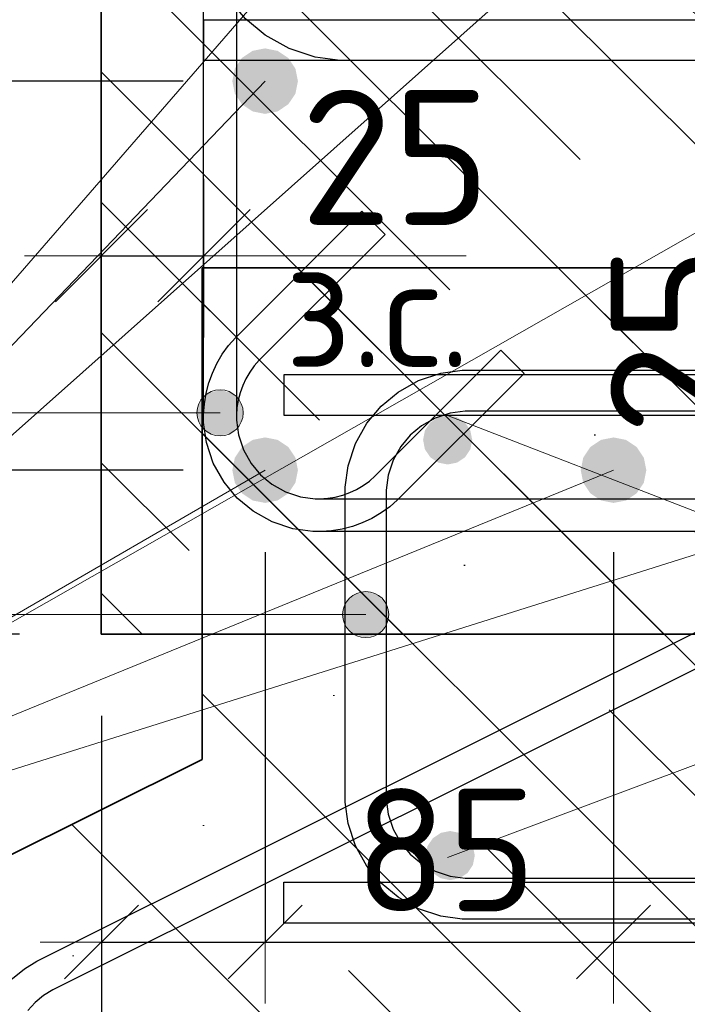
# Model space of a CAD drawing. Header units: metres. Extents: x -38 to 97, y -15 to 21.
# Tile 29 of 87: x 72.243 to 72.406, y 4.291 to 4.531. Entities that reach past the tile are written whole.
import ezdxf

# ---------------------------------------------------------------- set-up
doc = ezdxf.new("R2010")
doc.units = ezdxf.units.M
doc.header["$PDMODE"] = 65
for name, color, linetype, lineweight in [('XR$3$Арм. стержнями нижней зоны', 180, 'Continuous', 35), ('XR$3$Арм.стержн. Арматура края', 96, 'Continuous', 35), ('XR$3$Арм.стержн. Хомут', 240, 'Continuous', 35), ('XR$3$Арм.стержн.горизонт. 1', 180, 'Continuous', 35), ('XR$3$Размерная линия (1)', 7, 'Continuous', 13), ('XR$3$Размерная линия_ общее', 7, 'Continuous', 13), ('XR$5$Арм. стержнями верхней зоны', 180, 'Continuous', 35), ('XR$5$Арм. стержнями нижней зоны', 180, 'Continuous', 35), ('XR$5$Арм.стержн. Арматура края', 96, 'Continuous', 35), ('XR$5$Арм.стержн. Доп. арматура', 180, 'Continuous', 35), ('XR$5$Размерная линия (1)', 7, 'Continuous', 13)]:
    doc.layers.add(name, color=color, linetype=linetype, lineweight=lineweight)
doc.styles.add('ISOCPEUR', font='txt')
doc.dimstyles.new('DIMSTYLE_11', dxfattribs={"dimtxt": 0.033, "dimasz": 0.0375, "dimexe": 0, "dimexo": 0, "dimgap": 0.0165, "dimtad": 2, "dimdec": 0, "dimlfac": 1000, "dimrnd": 1, "dimzin": 12, "dimdsep": 46, "dimtxsty": 'ISOCPEUR', "dimblk1": 'ALL_ML_STRICH', "dimblk2": 'ALL_ML_STRICH', "dimsah": 1, "dimcen": 0, "dimclrd": 7, "dimclre": 256, "dimclrt": 7, "dimadec": 0, "dimazin": 0, "dimtfac": 1, "dimtdec": 0, "dimtix": 1, "dimtmove": 2, "dimatfit": 3, "dimfxl": 0, "dimtvp": 1.2, "dimtzin": 0, "dimlwd": 0, "dimlwe": -3, "dimarcsym": 0})
doc.dimstyles.new('DIMSTYLE_12', dxfattribs={"dimtxt": 0.03, "dimasz": 0.03, "dimexe": 0, "dimexo": 0, "dimgap": 0.015, "dimtad": 2, "dimdec": 0, "dimlfac": 1000, "dimrnd": 1, "dimzin": 12, "dimdsep": 46, "dimtxsty": 'ISOCPEUR', "dimblk1": 'ALL_ML_STRICH', "dimblk2": 'ALL_ML_STRICH', "dimsah": 1, "dimcen": 0, "dimclrd": 7, "dimclre": 256, "dimclrt": 7, "dimadec": 0, "dimazin": 0, "dimtfac": 1, "dimtdec": 0, "dimtix": 1, "dimtmove": 2, "dimatfit": 3, "dimfxl": 0, "dimtzin": 0, "dimlwd": 0, "dimlwe": -3, "dimarcsym": 0})
doc.dimstyles.new('DIMSTYLE_14', dxfattribs={"dimtxt": 0.03, "dimasz": 0.03, "dimexe": 0, "dimexo": 0, "dimgap": 0.015, "dimtad": 2, "dimdec": 0, "dimlfac": 1000, "dimrnd": 1, "dimzin": 12, "dimdsep": 46, "dimtxsty": 'ISOCPEUR', "dimblk1": 'ALL_ML_STRICH', "dimblk2": 'ALL_ML_STRICH', "dimsah": 1, "dimcen": 0, "dimclrd": 7, "dimclre": 256, "dimclrt": 7, "dimadec": 0, "dimazin": 0, "dimtfac": 1, "dimtdec": 0, "dimtix": 1, "dimtmove": 2, "dimatfit": 3, "dimfxl": 0, "dimtvp": 1.2, "dimtzin": 0, "dimlwd": 0, "dimlwe": -3, "dimarcsym": 0})
doc.dimstyles.new('DIMSTYLE_16', dxfattribs={"dimtxt": 0.03, "dimasz": 0.03, "dimexe": 0, "dimexo": 0, "dimgap": 0.015, "dimtad": 0, "dimdec": 0, "dimlfac": 1000, "dimrnd": 1, "dimzin": 12, "dimdsep": 46, "dimtxsty": 'ISOCPEUR', "dimblk1": 'ALL_ML_STRICH', "dimblk2": 'ALL_ML_STRICH', "dimsah": 1, "dimcen": 0, "dimclrd": 7, "dimclre": 256, "dimclrt": 7, "dimadec": 0, "dimazin": 0, "dimtfac": 1, "dimtdec": 0, "dimtix": 1, "dimtmove": 2, "dimatfit": 3, "dimfxl": 0, "dimtvp": 1.2, "dimtzin": 0, "dimlwd": 0, "dimlwe": -3, "dimarcsym": 0})
doc.dimstyles.new('DIMSTYLE_23', dxfattribs={"dimtxt": 0.03, "dimasz": 0.03, "dimexe": 0, "dimexo": 0, "dimgap": 0.015, "dimtad": 2, "dimdec": 0, "dimlfac": 1000, "dimrnd": 5, "dimzin": 12, "dimdsep": 46, "dimtxsty": 'ISOCPEUR', "dimblk1": 'ALL_ML_STRICH', "dimblk2": 'ALL_ML_STRICH', "dimsah": 1, "dimcen": 0, "dimclrd": 7, "dimclre": 256, "dimclrt": 7, "dimadec": 0, "dimazin": 0, "dimtfac": 1, "dimtdec": 0, "dimtix": 1, "dimtmove": 2, "dimatfit": 3, "dimfxl": 0, "dimtvp": 1.2, "dimtzin": 0, "dimlwd": 0, "dimlwe": -3, "dimarcsym": 0})
pattern_1 = [(135, (0, 0), (-0.031819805, -0.031819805), [0.4, -0.05, 0, -0.05]), (135, (-0.01591, -0.01591), (-0.031819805, -0.031819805), [0.8, -0.1, 0.1, -0.1])]

# ---------------------------------------------------------------- blocks, each defined once
blk = doc.blocks.new('ALL_ML_STRICH')
at = {"color": 0, "linetype": 'ByBlock', "lineweight": -2}
for p, q in [((0, -0.5), (0, 0.5)), ((-0.3, -0.3), (0.3, 0.3)), ((-1, 0), (0.5, 0))]:
    blk.add_line(p, q, dxfattribs=at)
blk = doc.blocks.new('*D80')
at = {"layer": 'DEFPOINTS', "color": 7, "linetype": 'Continuous', "lineweight": 13, "transparency": 33554687}
for p in [(72.26266, 4.68139), (72.14232, 4.38139), (72.26262, 4.38139)]:
    blk.add_point(p, dxfattribs=at)
at = {"layer": 'XR$3$Размерная линия (1)', "color": 9, "linetype": 'Continuous', "lineweight": -2, "true_color": 0xc7c7c7, "transparency": 33554687}
for p, q in [((72.24266, 4.68139), (72.14232, 4.68139)), ((72.24262, 4.38139), (72.14232, 4.38139))]:
    blk.add_line(p, q, dxfattribs=at)
at = {"layer": 'XR$3$Размерная линия (1)', "color": 7, "linetype": 'Continuous', "lineweight": -2, "transparency": 33554687}
blk.add_line((72.14232, 4.38139), (72.14232, 4.68139), dxfattribs=at)
at = {"layer": 'XR$3$Размерная линия (1)', "color": 7, "linetype": 'Continuous', "lineweight": 13, "transparency": 33554687, "xscale": 0.03, "yscale": 0.03, "zscale": 0.03}
for p, rotation in [((72.14232, 4.68139), 90), ((72.14232, 4.38139), 270)]:
    blk.add_blockref('ALL_ML_STRICH', p, dxfattribs=dict(at, rotation=rotation))
at = {"layer": 'XR$3$Размерная линия (1)', "color": 7, "linetype": 'Continuous', "lineweight": 13, "transparency": 33554687, "insert": (72.11982, 4.53289), "char_height": 0.03, "width": 0.09, "attachment_point": 5, "rotation": 90, "style": 'ISOCPEUR'}
blk.add_mtext('\\A1;{300}', dxfattribs=at)
blk = doc.blocks.new('*D81')
at = {"layer": 'DEFPOINTS', "color": 7, "linetype": 'Continuous', "lineweight": 13, "transparency": 33554687}
for p in [(72.26266, 4.38139), (72.51262, 4.38139), (72.26266, 4.24116)]:
    blk.add_point(p, dxfattribs=at)
at = {"layer": 'XR$3$Размерная линия (1)', "color": 9, "linetype": 'Continuous', "lineweight": -2, "true_color": 0xc7c7c7, "transparency": 33554687}
for p, q in [((72.26266, 4.36139), (72.26266, 4.24116)), ((72.51262, 4.36139), (72.51262, 4.24116))]:
    blk.add_line(p, q, dxfattribs=at)
at = {"layer": 'XR$3$Размерная линия (1)', "color": 7, "linetype": 'Continuous', "lineweight": -2, "transparency": 33554687}
blk.add_line((72.26266, 4.24116), (72.51262, 4.24116), dxfattribs=at)
at = {"layer": 'XR$3$Размерная линия (1)', "color": 7, "linetype": 'Continuous', "lineweight": 13, "transparency": 33554687, "xscale": 0.03, "yscale": 0.03, "zscale": 0.03, "rotation": 180}
blk.add_blockref('ALL_ML_STRICH', (72.26266, 4.24116), dxfattribs=at)
at = {"layer": 'XR$3$Размерная линия (1)', "color": 7, "linetype": 'Continuous', "lineweight": 13, "transparency": 33554687, "xscale": 0.03, "yscale": 0.03, "zscale": 0.03}
blk.add_blockref('ALL_ML_STRICH', (72.51262, 4.24116), dxfattribs=at)
at = {"layer": 'XR$3$Размерная линия (1)', "color": 7, "linetype": 'Continuous', "lineweight": 13, "transparency": 33554687, "insert": (72.38914, 4.26366), "char_height": 0.03, "width": 0.09, "attachment_point": 5, "style": 'ISOCPEUR'}
blk.add_mtext('\\A1;{250}', dxfattribs=at)
blk = doc.blocks.new('*D87')
at = {"layer": 'DEFPOINTS', "color": 7, "linetype": 'Continuous', "lineweight": 13, "transparency": 33554687}
for p in [(72.30259, 4.42139), (72.26266, 4.38139), (72.26266, 4.30616)]:
    blk.add_point(p, dxfattribs=at)
at = {"layer": 'XR$3$Размерная линия (1)', "color": 9, "linetype": 'Continuous', "lineweight": -2, "true_color": 0xc7c7c7, "transparency": 33554687}
for p, q in [((72.30259, 4.40139), (72.30259, 4.30616)), ((72.26266, 4.36139), (72.26266, 4.30616))]:
    blk.add_line(p, q, dxfattribs=at)
at = {"layer": 'XR$3$Размерная линия (1)', "color": 7, "linetype": 'Continuous', "lineweight": -2, "transparency": 33554687}
blk.add_line((72.26266, 4.30616), (72.30259, 4.30616), dxfattribs=at)
at = {"layer": 'XR$3$Размерная линия (1)', "color": 7, "linetype": 'Continuous', "lineweight": 13, "transparency": 33554687, "xscale": 0.03, "yscale": 0.03, "zscale": 0.03, "rotation": 180}
blk.add_blockref('ALL_ML_STRICH', (72.26266, 4.30616), dxfattribs=at)
at = {"layer": 'XR$3$Размерная линия (1)', "color": 7, "linetype": 'Continuous', "lineweight": 13, "transparency": 33554687, "xscale": 0.03, "yscale": 0.03, "zscale": 0.03}
blk.add_blockref('ALL_ML_STRICH', (72.30259, 4.30616), dxfattribs=at)
at = {"layer": 'XR$3$Размерная линия (1)', "color": 7, "linetype": 'Continuous', "lineweight": 13, "transparency": 33554687, "insert": (72.22158, 4.26855), "char_height": 0.03, "width": 0.06, "attachment_point": 5, "style": 'ISOCPEUR'}
blk.add_mtext('\\A1;{40}', dxfattribs=at)
blk = doc.blocks.new('*D88')
at = {"layer": 'DEFPOINTS', "color": 7, "linetype": 'Continuous', "lineweight": 13, "transparency": 33554687}
for p in [(72.30259, 4.42139), (72.38759, 4.42139), (72.30259, 4.30616)]:
    blk.add_point(p, dxfattribs=at)
at = {"layer": 'XR$3$Размерная линия (1)', "color": 9, "linetype": 'Continuous', "lineweight": -2, "true_color": 0xc7c7c7, "transparency": 33554687}
for p, q in [((72.30259, 4.40139), (72.30259, 4.30616)), ((72.38759, 4.40139), (72.38759, 4.30616))]:
    blk.add_line(p, q, dxfattribs=at)
at = {"layer": 'XR$3$Размерная линия (1)', "color": 7, "linetype": 'Continuous', "lineweight": -2, "transparency": 33554687}
blk.add_line((72.30259, 4.30616), (72.38759, 4.30616), dxfattribs=at)
at = {"layer": 'XR$3$Размерная линия (1)', "color": 7, "linetype": 'Continuous', "lineweight": 13, "transparency": 33554687, "xscale": 0.03, "yscale": 0.03, "zscale": 0.03, "rotation": 180}
blk.add_blockref('ALL_ML_STRICH', (72.30259, 4.30616), dxfattribs=at)
at = {"layer": 'XR$3$Размерная линия (1)', "color": 7, "linetype": 'Continuous', "lineweight": 13, "transparency": 33554687, "xscale": 0.03, "yscale": 0.03, "zscale": 0.03}
blk.add_blockref('ALL_ML_STRICH', (72.38759, 4.30616), dxfattribs=at)
at = {"layer": 'XR$3$Размерная линия (1)', "color": 7, "linetype": 'Continuous', "lineweight": 13, "transparency": 33554687, "insert": (72.34659, 4.32866), "char_height": 0.03, "width": 0.06, "attachment_point": 5, "style": 'ISOCPEUR'}
blk.add_mtext('\\A1;{85}', dxfattribs=at)
blk = doc.blocks.new('*D89')
at = {"layer": 'DEFPOINTS', "color": 7, "linetype": 'Continuous', "lineweight": 13, "transparency": 33554687}
for p in [(72.38759, 4.42139), (72.47266, 4.42139), (72.38759, 4.30616)]:
    blk.add_point(p, dxfattribs=at)
at = {"layer": 'XR$3$Размерная линия (1)', "color": 9, "linetype": 'Continuous', "lineweight": -2, "true_color": 0xc7c7c7, "transparency": 33554687}
for p, q in [((72.38759, 4.40139), (72.38759, 4.30616)), ((72.47266, 4.40139), (72.47266, 4.30616))]:
    blk.add_line(p, q, dxfattribs=at)
at = {"layer": 'XR$3$Размерная линия (1)', "color": 7, "linetype": 'Continuous', "lineweight": -2, "transparency": 33554687}
blk.add_line((72.38759, 4.30616), (72.47266, 4.30616), dxfattribs=at)
at = {"layer": 'XR$3$Размерная линия (1)', "color": 7, "linetype": 'Continuous', "lineweight": 13, "transparency": 33554687, "xscale": 0.03, "yscale": 0.03, "zscale": 0.03, "rotation": 180}
blk.add_blockref('ALL_ML_STRICH', (72.38759, 4.30616), dxfattribs=at)
at = {"layer": 'XR$3$Размерная линия (1)', "color": 7, "linetype": 'Continuous', "lineweight": 13, "transparency": 33554687, "xscale": 0.03, "yscale": 0.03, "zscale": 0.03}
blk.add_blockref('ALL_ML_STRICH', (72.47266, 4.30616), dxfattribs=at)
at = {"layer": 'XR$3$Размерная линия (1)', "color": 7, "linetype": 'Continuous', "lineweight": 13, "transparency": 33554687, "insert": (72.43162, 4.32866), "char_height": 0.03, "width": 0.06, "attachment_point": 5, "style": 'ISOCPEUR'}
blk.add_mtext('\\A1;{85}', dxfattribs=at)
blk = doc.blocks.new('*D93')
at = {"layer": 'DEFPOINTS', "color": 7, "linetype": 'Continuous', "lineweight": 13, "transparency": 33554687}
for p in [(72.26266, 4.47376), (72.26266, 4.43878), (72.28766, 4.43378)]:
    blk.add_point(p, dxfattribs=at)
at = {"layer": 'XR$3$Размерная линия_ общее', "color": 253, "linetype": 'Continuous', "lineweight": -2, "true_color": 0xa0a0a0, "transparency": 33554687}
for p, q in [((72.26266, 4.45878), (72.26266, 4.47376)), ((72.28766, 4.45378), (72.28766, 4.47376))]:
    blk.add_line(p, q, dxfattribs=at)
at = {"layer": 'XR$3$Размерная линия_ общее', "color": 7, "linetype": 'Continuous', "lineweight": -2, "transparency": 33554687}
blk.add_line((72.26266, 4.47376), (72.28766, 4.47376), dxfattribs=at)
at = {"layer": 'XR$3$Размерная линия_ общее', "color": 7, "linetype": 'Continuous', "lineweight": 13, "transparency": 33554687, "xscale": 0.0375, "yscale": 0.0375, "zscale": 0.0375, "rotation": 180}
blk.add_blockref('ALL_ML_STRICH', (72.26266, 4.47376), dxfattribs=at)
at = {"layer": 'XR$3$Размерная линия_ общее', "color": 7, "linetype": 'Continuous', "lineweight": 13, "transparency": 33554687, "xscale": 0.0375, "yscale": 0.0375, "zscale": 0.0375}
blk.add_blockref('ALL_ML_STRICH', (72.28766, 4.47376), dxfattribs=at)
at = {"layer": 'XR$3$Размерная линия_ общее', "color": 7, "linetype": 'Continuous', "lineweight": 13, "transparency": 33554687, "insert": (72.33439, 4.49776), "char_height": 0.033, "width": 0.066, "attachment_point": 5, "style": 'ISOCPEUR'}
blk.add_mtext('\\A1;{25}', dxfattribs=at)
at = {"layer": 'XR$3$Размерная линия_ общее', "color": 7, "linetype": 'Continuous', "lineweight": 13, "transparency": 33554687, "insert": (72.30744, 4.47355), "char_height": 0.027, "width": 0.00135, "attachment_point": 1, "line_spacing_factor": 0.60241, "style": 'ISOCPEUR'}
blk.add_mtext('з.с.', dxfattribs=at)
blk = doc.blocks.new('*D94')
at = {"layer": 'DEFPOINTS', "color": 7, "linetype": 'Continuous', "lineweight": 13, "transparency": 33554687}
for p in [(72.38737, 4.40639), (72.39237, 4.38139), (72.42735, 4.38139)]:
    blk.add_point(p, dxfattribs=at)
at = {"layer": 'XR$3$Размерная линия_ общее', "color": 253, "linetype": 'Continuous', "lineweight": -2, "true_color": 0xa0a0a0, "transparency": 33554687}
for p, q in [((72.40737, 4.40639), (72.42735, 4.40639)), ((72.41237, 4.38139), (72.42735, 4.38139))]:
    blk.add_line(p, q, dxfattribs=at)
at = {"layer": 'XR$3$Размерная линия_ общее', "color": 7, "linetype": 'Continuous', "lineweight": -2, "transparency": 33554687}
blk.add_line((72.42735, 4.38139), (72.42735, 4.40639), dxfattribs=at)
at = {"layer": 'XR$3$Размерная линия_ общее', "color": 7, "linetype": 'Continuous', "lineweight": 13, "transparency": 33554687, "xscale": 0.0375, "yscale": 0.0375, "zscale": 0.0375}
for p, rotation in [((72.42735, 4.40639), 90), ((72.42735, 4.38139), 270)]:
    blk.add_blockref('ALL_ML_STRICH', p, dxfattribs=dict(at, rotation=rotation))
at = {"layer": 'XR$3$Размерная линия_ общее', "color": 7, "linetype": 'Continuous', "lineweight": 13, "transparency": 33554687, "insert": (72.42756, 4.42617), "char_height": 0.027, "width": 0.00135, "attachment_point": 1, "rotation": 90, "line_spacing_factor": 0.60241, "style": 'ISOCPEUR'}
blk.add_mtext('з.с.', dxfattribs=at)
at = {"layer": 'XR$3$Размерная линия_ общее', "color": 7, "linetype": 'Continuous', "lineweight": 13, "transparency": 33554687, "insert": (72.40335, 4.45312), "char_height": 0.033, "width": 0.066, "attachment_point": 5, "rotation": 90, "style": 'ISOCPEUR'}
blk.add_mtext('\\A1;{25}', dxfattribs=at)
blk = doc.blocks.new('*D156')
at = {"layer": 'DEFPOINTS', "color": 7, "linetype": 'Continuous', "lineweight": 13, "transparency": 33554687}
for p in [(72.30259, 4.42139), (72.21732, 4.38139), (72.26262, 4.38139)]:
    blk.add_point(p, dxfattribs=at)
at = {"layer": 'XR$3$Размерная линия (1)', "color": 9, "linetype": 'Continuous', "lineweight": -2, "true_color": 0xc7c7c7, "transparency": 33554687}
for p, q in [((72.28259, 4.42139), (72.21732, 4.42139)), ((72.24262, 4.38139), (72.21732, 4.38139))]:
    blk.add_line(p, q, dxfattribs=at)
at = {"layer": 'XR$3$Размерная линия (1)', "color": 7, "linetype": 'Continuous', "lineweight": -2, "transparency": 33554687}
blk.add_line((72.21732, 4.38139), (72.21732, 4.42139), dxfattribs=at)
at = {"layer": 'XR$3$Размерная линия (1)', "color": 7, "linetype": 'Continuous', "lineweight": 13, "transparency": 33554687, "xscale": 0.03, "yscale": 0.03, "zscale": 0.03}
for p, rotation in [((72.21732, 4.42139), 90), ((72.21732, 4.38139), 270)]:
    blk.add_blockref('ALL_ML_STRICH', p, dxfattribs=dict(at, rotation=rotation))
at = {"layer": 'XR$3$Размерная линия (1)', "color": 7, "linetype": 'Continuous', "lineweight": 13, "transparency": 33554687, "insert": (72.19488, 4.33776), "char_height": 0.03, "width": 0.06, "attachment_point": 5, "rotation": 90, "style": 'ISOCPEUR'}
blk.add_mtext('\\A1;{40}', dxfattribs=at)
blk = doc.blocks.new('*D157')
at = {"layer": 'DEFPOINTS', "color": 7, "linetype": 'Continuous', "lineweight": 13, "transparency": 33554687}
for p in [(72.30259, 4.51639), (72.21732, 4.42139), (72.30259, 4.42139)]:
    blk.add_point(p, dxfattribs=at)
at = {"layer": 'XR$3$Размерная линия (1)', "color": 9, "linetype": 'Continuous', "lineweight": -2, "true_color": 0xc7c7c7, "transparency": 33554687}
for p, q in [((72.28259, 4.51639), (72.21732, 4.51639)), ((72.28259, 4.42139), (72.21732, 4.42139))]:
    blk.add_line(p, q, dxfattribs=at)
at = {"layer": 'XR$3$Размерная линия (1)', "color": 7, "linetype": 'Continuous', "lineweight": -2, "transparency": 33554687}
blk.add_line((72.21732, 4.42139), (72.21732, 4.51639), dxfattribs=at)
at = {"layer": 'XR$3$Размерная линия (1)', "color": 7, "linetype": 'Continuous', "lineweight": 13, "transparency": 33554687, "xscale": 0.03, "yscale": 0.03, "zscale": 0.03}
for p, rotation in [((72.21732, 4.51639), 90), ((72.21732, 4.42139), 270)]:
    blk.add_blockref('ALL_ML_STRICH', p, dxfattribs=dict(at, rotation=rotation))
at = {"layer": 'XR$3$Размерная линия (1)', "color": 7, "linetype": 'Continuous', "lineweight": 13, "transparency": 33554687, "insert": (72.19482, 4.47039), "char_height": 0.03, "width": 0.06, "attachment_point": 5, "rotation": 90, "style": 'ISOCPEUR'}
blk.add_mtext('\\A1;{95}', dxfattribs=at)
blk = doc.blocks.new('*D158')
at = {"layer": 'DEFPOINTS', "color": 7, "linetype": 'Continuous', "lineweight": 13, "transparency": 33554687}
for p in [(72.31762, 4.63639), (72.21732, 4.51639), (72.30259, 4.51639)]:
    blk.add_point(p, dxfattribs=at)
at = {"layer": 'XR$3$Размерная линия (1)', "color": 9, "linetype": 'Continuous', "lineweight": -2, "true_color": 0xc7c7c7, "transparency": 33554687}
for p, q in [((72.29762, 4.63639), (72.21732, 4.63639)), ((72.28259, 4.51639), (72.21732, 4.51639))]:
    blk.add_line(p, q, dxfattribs=at)
at = {"layer": 'XR$3$Размерная линия (1)', "color": 7, "linetype": 'Continuous', "lineweight": -2, "transparency": 33554687}
blk.add_line((72.21732, 4.51639), (72.21732, 4.63639), dxfattribs=at)
at = {"layer": 'XR$3$Размерная линия (1)', "color": 7, "linetype": 'Continuous', "lineweight": 13, "transparency": 33554687, "xscale": 0.03, "yscale": 0.03, "zscale": 0.03}
for p, rotation in [((72.21732, 4.63639), 90), ((72.21732, 4.51639), 270)]:
    blk.add_blockref('ALL_ML_STRICH', p, dxfattribs=dict(at, rotation=rotation))
at = {"layer": 'XR$3$Размерная линия (1)', "color": 7, "linetype": 'Continuous', "lineweight": 13, "transparency": 33554687, "insert": (72.19482, 4.58089), "char_height": 0.03, "width": 0.09, "attachment_point": 5, "rotation": 90, "style": 'ISOCPEUR'}
blk.add_mtext('\\A1;{120}', dxfattribs=at)
blk = doc.blocks.new('*D511')
at = {"layer": 'DEFPOINTS', "color": 7, "linetype": 'Continuous', "lineweight": 13, "transparency": 33554687}
for p in [(72.2072, 4.31078), (72.14607, 4.27578), (72.29712, 4.27578)]:
    blk.add_point(p, dxfattribs=at)
at = {"layer": 'XR$5$Размерная линия (1)', "color": 9, "linetype": 'Continuous', "lineweight": -2, "true_color": 0xc7c7c7, "transparency": 33554687}
for p, q in [((72.1872, 4.31078), (72.14607, 4.31078)), ((72.27712, 4.27578), (72.14607, 4.27578))]:
    blk.add_line(p, q, dxfattribs=at)
at = {"layer": 'XR$5$Размерная линия (1)', "color": 7, "linetype": 'Continuous', "lineweight": -2, "transparency": 33554687}
blk.add_line((72.14607, 4.27578), (72.14607, 4.31078), dxfattribs=at)
at = {"layer": 'XR$5$Размерная линия (1)', "color": 7, "linetype": 'Continuous', "lineweight": 13, "transparency": 33554687, "xscale": 0.03, "yscale": 0.03, "zscale": 0.03}
for p, rotation in [((72.14607, 4.31078), 90), ((72.14607, 4.27578), 270)]:
    blk.add_blockref('ALL_ML_STRICH', p, dxfattribs=dict(at, rotation=rotation))
at = {"layer": 'XR$5$Размерная линия (1)', "color": 7, "linetype": 'Continuous', "lineweight": 13, "transparency": 33554687, "insert": (72.12342, 4.34742), "char_height": 0.03, "width": 0.06, "attachment_point": 5, "rotation": 90, "style": 'ISOCPEUR'}
blk.add_mtext('\\A1;{35}', dxfattribs=at)

msp = doc.modelspace()

# ---------------------------------------------------------------- hatches: boundary and pattern name
at = {"linetype": 'Continuous', "lineweight": 25, "transparency": 33554687}
h = msp.add_hatch(dxfattribs=at)
h.set_pattern_fill('__________540', scale=0.015, style=0, pattern_type=2)
h.set_pattern_definition(pattern_1)
h.paths.add_polyline_path([(72.51262, 4.68139), (72.26262, 4.68139), (72.26262, 4.38139), (72.51262, 4.38139)], flags=0)
at = {"linetype": 'Continuous', "lineweight": 13, "transparency": 33554687}
h = msp.add_hatch(dxfattribs=at)
h.set_pattern_fill('__________540', scale=0.015, style=0, pattern_type=2)
h.set_pattern_definition(pattern_1)
h.paths.add_polyline_path([(72.2872, 4.47078), (72.2872, 4.35078), (72.2072, 4.31078), (72.2072, 4.27078), (72.89885, 4.27078), (72.89885, 4.47078)], flags=0)
at = {"layer": 'XR$3$Арм.стержн. Хомут', "linetype": 'Continuous', "lineweight": 13, "transparency": 33554687}
for points in [[(72.28877, 4.44023), (72.29159, 4.42977), (72.29159, 4.44102)], [(72.29159, 4.44102), (72.29159, 4.42977), (72.2944, 4.43056)], [(72.29159, 4.44102), (72.2944, 4.43056), (72.2944, 4.44023)], [(72.28675, 4.43258), (72.28675, 4.43821), (72.28596, 4.4354)], [(72.28675, 4.43821), (72.28877, 4.43056), (72.28877, 4.44023)], [(72.28675, 4.43821), (72.28675, 4.43258), (72.28877, 4.43056)], [(72.28877, 4.44023), (72.28877, 4.43056), (72.29159, 4.42977)], [(72.2944, 4.44023), (72.2944, 4.43056), (72.29642, 4.43258)], [(72.2944, 4.44023), (72.29642, 4.43258), (72.29642, 4.43821)], [(72.29642, 4.43821), (72.29642, 4.43258), (72.29721, 4.4354)]]:
    msp.add_hatch(color=7, dxfattribs=at).paths.add_polyline_path(points)
at = {"layer": 'XR$3$Арм.стержн.горизонт. 1', "linetype": 'Continuous', "lineweight": 50, "transparency": 33554687}
for points in [[(72.31059, 4.51639), (72.30998, 4.51945), (72.30824, 4.52205), (72.30565, 4.52378), (72.30259, 4.52439), (72.29953, 4.52378), (72.29693, 4.52205), (72.2952, 4.51945), (72.29459, 4.51639), (72.2952, 4.51333), (72.29693, 4.51074), (72.29953, 4.509), (72.30259, 4.50839), (72.30565, 4.509), (72.30824, 4.51074), (72.30998, 4.51333)], [(72.31059, 4.42139), (72.30998, 4.42445), (72.30824, 4.42705), (72.30565, 4.42878), (72.30259, 4.42939), (72.29953, 4.42878), (72.29693, 4.42705), (72.2952, 4.42445), (72.29459, 4.42139), (72.2952, 4.41833), (72.29693, 4.41574), (72.29953, 4.414), (72.30259, 4.41339), (72.30565, 4.414), (72.30824, 4.41574), (72.30998, 4.41833)], [(72.39559, 4.42139), (72.39498, 4.42445), (72.39324, 4.42705), (72.39065, 4.42878), (72.38759, 4.42939), (72.38453, 4.42878), (72.38193, 4.42705), (72.3802, 4.42445), (72.37959, 4.42139), (72.3802, 4.41833), (72.38193, 4.41574), (72.38453, 4.414), (72.38759, 4.41339), (72.39065, 4.414), (72.39324, 4.41574), (72.39498, 4.41833)]]:
    msp.add_hatch(color=7, dxfattribs=at).paths.add_polyline_path(points)
at = {"layer": 'XR$5$Арм.стержн. Арматура края', "linetype": 'Continuous', "lineweight": 13, "transparency": 33554687}
for points in [[(72.32228, 4.38895), (72.32431, 4.3813), (72.32431, 4.39097)], [(72.32431, 4.39097), (72.32712, 4.38051), (72.32712, 4.39176)], [(72.32431, 4.39097), (72.32431, 4.3813), (72.32712, 4.38051)], [(72.32712, 4.39176), (72.32712, 4.38051), (72.32993, 4.3813)], [(72.32712, 4.39176), (72.32993, 4.3813), (72.32993, 4.39097)], [(72.32993, 4.39097), (72.32993, 4.3813), (72.33196, 4.38332)], [(72.32993, 4.39097), (72.33196, 4.38332), (72.33196, 4.38895)], [(72.32228, 4.38332), (72.32228, 4.38895), (72.32149, 4.38613)], [(72.32228, 4.38895), (72.32228, 4.38332), (72.32431, 4.3813)], [(72.33196, 4.38895), (72.33196, 4.38332), (72.33274, 4.38613)]]:
    msp.add_hatch(color=7, dxfattribs=at).paths.add_polyline_path(points)
at = {"layer": 'XR$5$Арм.стержн. Доп. арматура', "linetype": 'Continuous', "lineweight": 50, "transparency": 33554687}
for points in [[(72.35312, 4.42878), (72.35266, 4.43108), (72.35136, 4.43303), (72.34941, 4.43433), (72.34712, 4.43478), (72.34482, 4.43433), (72.34288, 4.43303), (72.34157, 4.43108), (72.34112, 4.42878), (72.34157, 4.42649), (72.34288, 4.42454), (72.34482, 4.42324), (72.34712, 4.42278), (72.34941, 4.42324), (72.35136, 4.42454), (72.35266, 4.42649)], [(72.35374, 4.32729), (72.35328, 4.32959), (72.35198, 4.33153), (72.35004, 4.33283), (72.34774, 4.33329), (72.34544, 4.33283), (72.3435, 4.33153), (72.3422, 4.32959), (72.34174, 4.32729), (72.3422, 4.32499), (72.3435, 4.32305), (72.34544, 4.32175), (72.34774, 4.32129), (72.35004, 4.32175), (72.35198, 4.32305), (72.35328, 4.32499)]]:
    msp.add_hatch(color=34, dxfattribs=at).paths.add_polyline_path(points)

# ---------------------------------------------------------------- linework, layer by layer
at = {"color": 7, "linetype": 'Continuous', "lineweight": 35, "transparency": 33554687}
for p, q in [((72.26262, 4.68139), (72.26262, 4.38139)), ((72.2872, 4.47078), (72.2872, 4.35078)), ((72.89885, 4.47078), (72.2872, 4.47078)), ((72.26262, 4.38139), (72.51262, 4.38139)), ((72.2872, 4.35078), (72.2072, 4.31078))]:
    msp.add_line(p, q, dxfattribs=at)
at = {"color": 7, "linetype": 'Continuous', "lineweight": 13, "transparency": 33554687}
msp.add_line((72.28766, 4.47376), (72.35166, 4.47376), dxfattribs=at)
at = {"layer": 'XR$3$Арм. стержнями нижней зоны', "color": 4, "linetype": 'Continuous', "lineweight": 25, "transparency": 33554687}
msp.add_lwpolyline([(72.28762, 4.53139), (72.66681, 4.53139), (72.66681, 4.52139), (72.28762, 4.52139), (72.28762, 4.53139)], dxfattribs=at)
at = {"layer": 'XR$3$Арм.стержн. Арматура края', "color": 4, "linetype": 'Continuous', "lineweight": 25, "transparency": 33554687}
msp.add_lwpolyline([(72.66681, 4.52139), (72.32091, 4.52139), (72.31481, 4.52224), (72.30846, 4.52434), (72.30262, 4.52761), (72.2978, 4.53163), (72.29378, 4.53644), (72.29051, 4.54229), (72.28842, 4.54864), (72.28757, 4.55474), (72.28757, 4.62205), (72.28842, 4.62815), (72.29051, 4.6345), (72.29378, 4.64034), (72.2978, 4.64516), (72.30262, 4.64918), (72.30846, 4.65245), (72.31481, 4.65454), (72.32091, 4.65539), (72.66681, 4.65539)], dxfattribs=at)
at = {"layer": 'XR$3$Арм.стержн. Хомут', "color": 7, "linetype": 'Continuous', "lineweight": 13, "transparency": 33554687}
for p, q in [((72.29159, 4.44102), (72.29159, 4.44102)), ((72.14994, 4.4354), (72.29159, 4.4354)), ((72.28596, 4.4354), (72.28596, 4.4354)), ((72.29721, 4.4354), (72.29721, 4.4354)), ((72.29159, 4.42977), (72.29159, 4.42977))]:
    msp.add_line(p, q, dxfattribs=at)
at = {"layer": 'XR$3$Арм.стержн. Хомут', "color": 40, "linetype": 'Continuous', "lineweight": 25, "transparency": 33554687}
for points in [[(72.29559, 4.62516), (72.29559, 4.43362), (72.29609, 4.43001), (72.2973, 4.42635), (72.29918, 4.42299), (72.30146, 4.42026), (72.30419, 4.41798), (72.30754, 4.4161), (72.3112, 4.4149), (72.31482, 4.41439), (72.31597, 4.41439), (72.31785, 4.41453), (72.3197, 4.41483), (72.32151, 4.4153), (72.32324, 4.41592), (72.3249, 4.4167), (72.32651, 4.41765), (72.32804, 4.41874), (72.32946, 4.41998), (72.36013, 4.45066), (72.36579, 4.445), (72.33492, 4.41412), (72.33301, 4.41247), (72.33089, 4.41094), (72.32863, 4.40961), (72.3263, 4.40852), (72.32388, 4.40765), (72.32135, 4.40699), (72.31877, 4.40657), (72.31625, 4.40639), (72.31426, 4.40639), (72.30938, 4.40707), (72.3043, 4.40875), (72.29963, 4.41137), (72.29578, 4.41458), (72.29256, 4.41843), (72.28994, 4.42311), (72.28827, 4.42819), (72.28759, 4.43307), (72.28759, 4.62572)], [(72.29559, 4.62516), (72.29559, 4.43362), (72.29609, 4.43001), (72.2973, 4.42635), (72.29918, 4.42299), (72.30146, 4.42026), (72.30419, 4.41798), (72.30754, 4.4161), (72.3112, 4.4149), (72.31482, 4.41439), (72.31597, 4.41439), (72.31785, 4.41453), (72.3197, 4.41483), (72.32151, 4.4153), (72.32324, 4.41592), (72.3249, 4.4167), (72.32651, 4.41765), (72.32804, 4.41874), (72.32946, 4.41998), (72.36013, 4.45066), (72.36579, 4.445), (72.33492, 4.41412), (72.33301, 4.41247), (72.33089, 4.41094), (72.32863, 4.40961), (72.3263, 4.40852), (72.32388, 4.40765), (72.32135, 4.40699), (72.31877, 4.40657), (72.31625, 4.40639), (72.31426, 4.40639), (72.30938, 4.40707), (72.3043, 4.40875), (72.29963, 4.41137), (72.29578, 4.41458), (72.29256, 4.41843), (72.28994, 4.42311), (72.28827, 4.42819), (72.28759, 4.43307), (72.28759, 4.62572)], [(72.29559, 4.62516), (72.29559, 4.43362), (72.29609, 4.43001), (72.2973, 4.42635), (72.29918, 4.42299), (72.30146, 4.42026), (72.30419, 4.41798), (72.30754, 4.4161), (72.3112, 4.4149), (72.31482, 4.41439), (72.31597, 4.41439), (72.31785, 4.41453), (72.3197, 4.41483), (72.32151, 4.4153), (72.32324, 4.41592), (72.3249, 4.4167), (72.32651, 4.41765), (72.32804, 4.41874), (72.32946, 4.41998), (72.36013, 4.45066), (72.36579, 4.445), (72.33492, 4.41412), (72.33301, 4.41247), (72.33089, 4.41094), (72.32863, 4.40961), (72.3263, 4.40852), (72.32388, 4.40765), (72.32135, 4.40699), (72.31877, 4.40657), (72.31625, 4.40639), (72.31426, 4.40639), (72.30938, 4.40707), (72.3043, 4.40875), (72.29963, 4.41137), (72.29578, 4.41458), (72.29256, 4.41843), (72.28994, 4.42311), (72.28827, 4.42819), (72.28759, 4.43307), (72.28759, 4.62572)], [(72.46095, 4.40639), (72.31426, 4.40639), (72.30938, 4.40707), (72.3043, 4.40875), (72.29963, 4.41137), (72.29578, 4.41458), (72.29256, 4.41843), (72.28994, 4.42311), (72.28827, 4.42819), (72.28759, 4.43307), (72.28759, 4.43506), (72.28776, 4.43758), (72.28818, 4.44016), (72.28884, 4.44269), (72.28971, 4.44511), (72.29081, 4.44744), (72.29213, 4.4497), (72.29366, 4.45181), (72.29532, 4.45372), (72.32619, 4.4846), (72.33185, 4.47894)], [(72.46095, 4.40639), (72.31426, 4.40639), (72.30938, 4.40707), (72.3043, 4.40875), (72.29963, 4.41137), (72.29578, 4.41458), (72.29256, 4.41843), (72.28994, 4.42311), (72.28827, 4.42819), (72.28759, 4.43307), (72.28759, 4.43506), (72.28776, 4.43758), (72.28818, 4.44016), (72.28884, 4.44269), (72.28971, 4.44511), (72.29081, 4.44744), (72.29213, 4.4497), (72.29366, 4.45181), (72.29532, 4.45372), (72.32619, 4.4846), (72.33185, 4.47894)], [(72.46095, 4.40639), (72.31426, 4.40639), (72.30938, 4.40707), (72.3043, 4.40875), (72.29963, 4.41137), (72.29578, 4.41458), (72.29256, 4.41843), (72.28994, 4.42311), (72.28827, 4.42819), (72.28759, 4.43307), (72.28759, 4.43506), (72.28776, 4.43758), (72.28818, 4.44016), (72.28884, 4.44269), (72.28971, 4.44511), (72.29081, 4.44744), (72.29213, 4.4497), (72.29366, 4.45181), (72.29532, 4.45372), (72.32619, 4.4846), (72.33185, 4.47894)], [(72.33185, 4.47894), (72.30117, 4.44826), (72.29994, 4.44684), (72.29884, 4.44532), (72.29789, 4.44371), (72.29711, 4.44204), (72.29649, 4.44032), (72.29602, 4.43851), (72.29572, 4.43666), (72.29559, 4.43478), (72.29559, 4.43362), (72.29609, 4.43001), (72.2973, 4.42635), (72.29918, 4.42299), (72.30146, 4.42026), (72.30419, 4.41798), (72.30754, 4.4161), (72.3112, 4.4149), (72.31482, 4.41439), (72.46039, 4.41439)], [(72.33185, 4.47894), (72.30117, 4.44826), (72.29994, 4.44684), (72.29884, 4.44532), (72.29789, 4.44371), (72.29711, 4.44204), (72.29649, 4.44032), (72.29602, 4.43851), (72.29572, 4.43666), (72.29559, 4.43478), (72.29559, 4.43362), (72.29609, 4.43001), (72.2973, 4.42635), (72.29918, 4.42299), (72.30146, 4.42026), (72.30419, 4.41798), (72.30754, 4.4161), (72.3112, 4.4149), (72.31482, 4.41439), (72.46039, 4.41439)], [(72.33185, 4.47894), (72.30117, 4.44826), (72.29994, 4.44684), (72.29884, 4.44532), (72.29789, 4.44371), (72.29711, 4.44204), (72.29649, 4.44032), (72.29602, 4.43851), (72.29572, 4.43666), (72.29559, 4.43478), (72.29559, 4.43362), (72.29609, 4.43001), (72.2973, 4.42635), (72.29918, 4.42299), (72.30146, 4.42026), (72.30419, 4.41798), (72.30754, 4.4161), (72.3112, 4.4149), (72.31482, 4.41439), (72.46039, 4.41439)]]:
    msp.add_lwpolyline(points, dxfattribs=at)
at = {"layer": 'XR$3$Арм.стержн. Хомут', "color": 7, "linetype": 'Continuous', "lineweight": 13, "transparency": 33554687}
msp.add_circle((72.29159, 4.4354), 0.00563, dxfattribs=at)
at = {"layer": 'XR$3$Арм.стержн.горизонт. 1', "color": 7, "linetype": 'Continuous', "lineweight": 13, "transparency": 33554687}
for q in [(72.47263, 4.63639), (72.38755, 4.63639), (72.30259, 4.51639), (72.47266, 4.51639), (72.30259, 4.42139), (72.47266, 4.42139), (72.38759, 4.42139)]:
    msp.add_line((72.09858, 4.3033), q, dxfattribs=at)
at = {"layer": 'XR$5$Арм. стержнями верхней зоны', "color": 4, "linetype": 'Continuous', "lineweight": 25, "transparency": 33554687}
msp.add_lwpolyline([(72.3072, 4.44478), (72.90385, 4.44478), (72.90385, 4.43478), (72.3072, 4.43478), (72.3072, 4.44478)], dxfattribs=at)
at = {"layer": 'XR$5$Арм. стержнями нижней зоны', "color": 4, "linetype": 'Continuous', "lineweight": 25, "transparency": 33554687}
msp.add_lwpolyline([(72.30715, 4.32078), (72.90385, 4.32078), (72.90385, 4.31078), (72.30715, 4.31078), (72.30715, 4.32078)], dxfattribs=at)
at = {"layer": 'XR$5$Арм.стержн. Арматура края', "color": 7, "linetype": 'Continuous', "lineweight": 13, "transparency": 33554687}
for p, q in [((72.32712, 4.39176), (72.32712, 4.39176)), ((72.12306, 4.38613), (72.32712, 4.38613)), ((72.32149, 4.38613), (72.32149, 4.38613)), ((72.33274, 4.38613), (72.33274, 4.38613)), ((72.32712, 4.38051), (72.32712, 4.38051))]:
    msp.add_line(p, q, dxfattribs=at)
at = {"layer": 'XR$5$Арм.стержн. Арматура края', "color": 40, "linetype": 'Continuous', "lineweight": 25, "transparency": 33554687}
for points in [[(72.23468, 4.28844), (72.23637, 4.29162), (72.23846, 4.29455), (72.24099, 4.29728), (72.24386, 4.29964), (72.24685, 4.30152), (72.52936, 4.44265), (72.53073, 4.44326), (72.53216, 4.44381), (72.53362, 4.44428), (72.5351, 4.44467), (72.53659, 4.44498), (72.53811, 4.44521), (72.53964, 4.44536), (72.54113, 4.44542), (72.90285, 4.44542)], [(72.90285, 4.43742), (72.5413, 4.43742), (72.54018, 4.43737), (72.53909, 4.43727), (72.538, 4.43711), (72.53694, 4.43689), (72.53588, 4.43661), (72.53484, 4.43627), (72.53381, 4.43587), (72.53279, 4.43541), (72.25078, 4.29454), (72.24855, 4.29314), (72.24649, 4.29144), (72.24468, 4.28949)]]:
    msp.add_lwpolyline(points, dxfattribs=at)
at = {"layer": 'XR$5$Арм.стержн. Арматура края', "color": 4, "linetype": 'Continuous', "lineweight": 25, "transparency": 33554687}
for points in [[(72.82212, 4.31178), (72.35068, 4.31178), (72.34547, 4.31251), (72.34003, 4.3143), (72.33502, 4.31711), (72.33089, 4.32056), (72.32744, 4.32468), (72.32464, 4.32969), (72.32284, 4.33513), (72.32212, 4.34035), (72.32212, 4.41722), (72.32284, 4.42243), (72.32464, 4.42787), (72.32744, 4.43288), (72.33089, 4.43701), (72.33502, 4.44046), (72.34003, 4.44326), (72.34547, 4.44506), (72.35068, 4.44578), (72.82212, 4.44578)], [(72.82212, 4.43578), (72.35137, 4.43578), (72.34774, 4.43528), (72.34407, 4.43407), (72.34072, 4.43219), (72.33799, 4.42991), (72.33571, 4.42719), (72.33383, 4.42383), (72.33262, 4.42016), (72.33212, 4.41653), (72.33212, 4.34104), (72.33262, 4.33741), (72.33383, 4.33374), (72.33571, 4.33038), (72.33799, 4.32766), (72.34072, 4.32538), (72.34407, 4.3235), (72.34774, 4.32229), (72.35137, 4.32178), (72.82212, 4.32178)]]:
    msp.add_lwpolyline(points, dxfattribs=at)
at = {"layer": 'XR$5$Арм.стержн. Арматура края', "color": 7, "linetype": 'Continuous', "lineweight": 13, "transparency": 33554687}
msp.add_circle((72.32712, 4.38613), 0.00563, dxfattribs=at)
at = {"layer": 'XR$5$Арм.стержн. Доп. арматура', "color": 7, "linetype": 'Continuous', "lineweight": 13, "transparency": 33554687}
for q in [(72.34712, 4.43478), (72.34712, 4.32678)]:
    msp.add_line((72.48838, 4.37994), q, dxfattribs=at)

# ---------------------------------------------------------------- dimensions: what is measured, and where the dimension line sits
at = {"layer": 'XR$3$Размерная линия (1)', "color": 7, "linetype": 'Continuous', "lineweight": 13, "transparency": 33554687}
for base, p1, p2, dimstyle, picture, middle in [((72.14232, 4.68139), (72.24262, 4.38139), (72.24266, 4.68139), 'DIMSTYLE_12', '*D80', (72.11982, 4.53289)), ((72.21732, 4.63639), (72.28259, 4.51639), (72.29762, 4.63639), 'DIMSTYLE_12', '*D158', (72.19482, 4.58089)), ((72.21732, 4.51639), (72.28259, 4.42139), (72.28259, 4.51639), 'DIMSTYLE_12', '*D157', (72.19482, 4.47039)), ((72.21732, 4.42139), (72.24262, 4.38139), (72.28259, 4.42139), 'DIMSTYLE_14', '*D156', (72.19488, 4.33776))]:
    dim = msp.add_linear_dim(base=base, p1=p1, p2=p2, angle=90, dimstyle=dimstyle, override={"dimpost": '<>', "dimclrd": 7, "dimclre": 9, "dimclrt": 7, "dimlwd": 0, "dimlwe": 65533}, dxfattribs=at)
    dim.commit()
    dim.dimension.update_dxf_attribs({"geometry": picture, "text_midpoint": middle, "dimtype": 160})
for base, p1, p2, dimstyle, picture, middle in [((72.30259, 4.30616), (72.26266, 4.36139), (72.30259, 4.40139), 'DIMSTYLE_16', '*D87', (72.22158, 4.26855)), ((72.38759, 4.30616), (72.30259, 4.40139), (72.38759, 4.40139), 'DIMSTYLE_12', '*D88', (72.34659, 4.32866)), ((72.47266, 4.30616), (72.38759, 4.40139), (72.47266, 4.40139), 'DIMSTYLE_12', '*D89', (72.43162, 4.32866)), ((72.51262, 4.24116), (72.26266, 4.36139), (72.51262, 4.36139), 'DIMSTYLE_12', '*D81', (72.38914, 4.26366))]:
    dim = msp.add_linear_dim(base=base, p1=p1, p2=p2, dimstyle=dimstyle, override={"dimpost": '<>', "dimclrd": 7, "dimclre": 9, "dimclrt": 7, "dimlwd": 0, "dimlwe": 65533}, dxfattribs=at)
    dim.commit()
    dim.dimension.update_dxf_attribs({"geometry": picture, "text_midpoint": middle, "dimtype": 160})
at = {"layer": 'XR$3$Размерная линия_ общее', "color": 7, "linetype": 'Continuous', "lineweight": 13, "transparency": 33554687}
dim = msp.add_linear_dim(base=(72.28766, 4.47376), p1=(72.26266, 4.45878), p2=(72.28766, 4.45378), text='<>\\Xз.с.', dimstyle='DIMSTYLE_11', override={"dimpost": '<>', "dimclrd": 7, "dimclre": 253, "dimclrt": 7, "dimlwd": 0, "dimlwe": 65533}, dxfattribs=at)
dim.commit()
dim.dimension.update_dxf_attribs({"geometry": '*D93', "text_midpoint": (72.33439, 4.49776), "dimtype": 160})
dim = msp.add_linear_dim(base=(72.42735, 4.40639), p1=(72.41237, 4.38139), p2=(72.40737, 4.40639), angle=90, text='<>\\Xз.с.', dimstyle='DIMSTYLE_11', override={"dimpost": '<>', "dimclrd": 7, "dimclre": 253, "dimclrt": 7, "dimlwd": 0, "dimlwe": 65533}, dxfattribs=at)
dim.commit()
dim.dimension.update_dxf_attribs({"geometry": '*D94', "text_midpoint": (72.40335, 4.45312), "dimtype": 160})
at = {"layer": 'XR$5$Размерная линия (1)', "color": 7, "linetype": 'Continuous', "lineweight": 13, "transparency": 33554687}
dim = msp.add_linear_dim(base=(72.14607, 4.31078), p1=(72.27712, 4.27578), p2=(72.1872, 4.31078), angle=90, dimstyle='DIMSTYLE_23', override={"dimpost": '<>', "dimclrd": 7, "dimclre": 9, "dimclrt": 7, "dimlwd": 0, "dimlwe": 65533}, dxfattribs=at)
dim.commit()
dim.dimension.update_dxf_attribs({"geometry": '*D511', "text_midpoint": (72.12342, 4.34742), "dimtype": 160})

doc.saveas('drawing.dxf')
